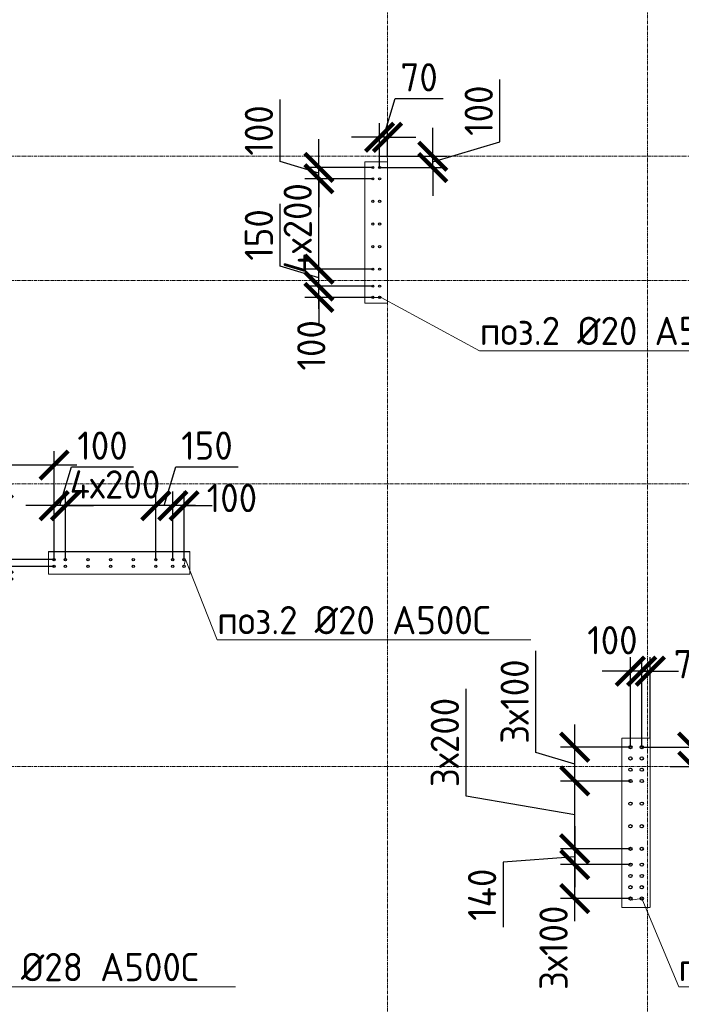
# Model space of a CAD drawing. Header units: millimetres. Extents: x -56135 to 1694203, y -446411 to -23139.
# Tile 238 of 256: x 989003 to 994859, y -123905 to -115191. Entities that reach past the tile are written whole.
import ezdxf
from ezdxf import colors
from ezdxf.entities.mleader import LeaderData, LeaderLine
from ezdxf.math import Vec2, Vec3

# ---------------------------------------------------------------- set-up
doc = ezdxf.new("R2010")
doc.units = ezdxf.units.MM
for name, pattern in [('01 Штриховая _4 мм_', [6, 3.5, -2.5]), ('______5', [1100, 800, -100, 100, -100]), ('HIDDEN2', [4.7625, 3.175, -1.5875]), ('осевая', [50.8, 31.75, -6.35, 6.35, -6.35])]:
    doc.linetypes.add(name, pattern=pattern)
for name, color, linetype, lineweight in [('1 Стены', 3, 'Continuous', 30), ('Оси', 40, '______5', 18), ('подоснова', 151, 'Continuous', 5), ('РАЗМЕРЫ', 1, 'Continuous', 9), ('СТЕНЫ', 3, 'Continuous', 30)]:
    doc.layers.add(name, color=color, linetype=linetype, lineweight=lineweight)
doc.styles.add('GOST-2.304_Type-B', font='GOST_Common.ttf')
doc.dimstyles.new('СПДС', dxfattribs={"dimscale": 100, "dimtxt": 2.5, "dimasz": 2.5, "dimexe": 1.25, "dimexo": 0, "dimtad": 1, "dimdec": 0, "dimtxsty": 'GOST-2.304_Type-B', "dimblk": 'ARCHTICK', "dimcen": 2.5, "dimdle": 2, "dimadec": 0, "dimazin": 2, "dimtfac": 0.75, "dimtdec": 0, "dimtmove": 1, "dimatfit": 3, "dimfxl": 1, "dimtolj": 1, "dimarcsym": 1})

# ---------------------------------------------------------------- blocks, each defined once
blk = doc.blocks.new('оси 2.2-2.3')
at = {"layer": 'Оси', "color": 16, "linetype": 'осевая', "lineweight": 0, "transparency": 33554687}
for p, q in [((505954.9, -104267.9), (505954.9, -134893.5)), ((508254.9, -104267.9), (508254.9, -134893.5)), ((468076.3, -116595.4), (524372.9, -116595.4)), ((468076.3, -117695.4), (524372.9, -117695.4)), ((468076.3, -119495.4), (524372.9, -119495.4)), ((468076.3, -121995.4), (524372.9, -121995.4))]:
    blk.add_line(p, q, dxfattribs=at)
blk = doc.blocks.new('стены тп')
at = {"layer": '1 Стены', "color": 252, "linetype": 'HIDDEN2', "lineweight": 0, "true_color": 0x939598}
for p, q in [((893890.6, -197675.6), (893890.6, -198925.6)), ((894090.6, -197675.6), (893890.6, -197675.6)), ((894090.6, -198925.6), (894090.6, -197675.6)), ((893890.6, -198925.6), (894090.6, -198925.6)), ((892339.9, -201125.6), (891090.2, -201125.6)), ((891090.2, -201125.6), (891090.2, -201325.6)), ((892339.9, -201325.6), (892339.9, -201125.6)), ((891090.2, -201325.6), (892339.9, -201325.6)), ((896415.4, -202775.6), (896165.4, -202775.6)), ((896165.4, -202775.6), (896165.4, -202775.6)), ((896165.4, -202775.6), (896165.4, -202895.6)), ((896415.4, -202895.6), (896415.4, -202775.6)), ((896165.4, -202895.6), (896165.4, -204275.6)), ((896415.4, -204275.6), (896415.4, -202895.6)), ((896165.4, -204275.6), (896390.6, -204275.6)), ((896390.6, -204275.6), (896415.4, -204275.6))]:
    blk.add_line(p, q, dxfattribs=at)
blk = doc.blocks.new('_None')
blk = doc.blocks.new('_ArchTick')
at = {"color": 0, "linetype": 'ByBlock', "const_width": 0.15}
blk.add_lwpolyline([(-0.5, -0.5), (0.5, 0.5)], dxfattribs=at)
blk = doc.blocks.new('*D327')
at = {"layer": 'DEFPOINTS', "color": 0, "transparency": 16777216}
for p in [(988813.3, -119969.2), (989307.5, -119969.2), (989307.5, -120029.5)]:
    blk.add_point(p, dxfattribs=at)
at = {"layer": 'РАЗМЕРЫ', "color": 0, "lineweight": -2, "transparency": 16777216}
for p, q in [((988813.3, -119969.2), (988813.3, -119719.2)), ((988813.3, -119999.3), (988471.6, -120220.6)), ((989307.5, -119969.2), (988688.3, -119969.2)), ((988813.3, -120029.5), (988813.3, -119969.2)), ((988813.3, -120029.5), (988813.3, -119969.2)), ((989307.5, -120029.5), (988688.3, -120029.5)), ((988813.3, -120029.5), (988813.3, -120279.5)), ((988471.6, -120220.6), (988471.6, -120645.6))]:
    blk.add_line(p, q, dxfattribs=at)
at = {"layer": 'РАЗМЕРЫ', "color": 0, "lineweight": -2, "transparency": 16777216, "xscale": 250, "yscale": 250, "zscale": 250}
for p, rotation in [((988813.3, -119969.2), 270), ((988813.3, -120029.5), 90)]:
    blk.add_blockref('_ArchTick', p, dxfattribs=dict(at, rotation=rotation))
at = {"layer": 'РАЗМЕРЫ', "color": 0, "transparency": 16777216, "insert": (988284.1, -120433.1), "char_height": 250, "attachment_point": 5, "rotation": 90, "style": 'GOST-2.304_Type-B'}
blk.add_mtext('\\A1;60', dxfattribs=at)
blk = doc.blocks.new('*D328')
at = {"layer": 'DEFPOINTS', "color": 0, "transparency": 16777216}
for p in [(988253.9, -119299.2), (988813.3, -119299.2), (989307.5, -119969.2, 360)]:
    blk.add_point(p, dxfattribs=at)
at = {"layer": 'РАЗМЕРЫ', "color": 0, "lineweight": -2, "transparency": 16777216}
for p, q in [((988813.3, -120169.2), (988813.3, -119099.2)), ((988253.9, -119299.2), (988938.3, -119299.2)), ((989307.5, -119969.2), (988688.3, -119969.2))]:
    blk.add_line(p, q, dxfattribs=at)
at = {"layer": 'РАЗМЕРЫ', "color": 0, "lineweight": -2, "transparency": 16777216, "xscale": 250, "yscale": 250, "zscale": 250}
for p, rotation in [((988813.3, -119299.2), 90), ((988813.3, -119969.2), 270)]:
    blk.add_blockref('_ArchTick', p, dxfattribs=dict(at, rotation=rotation))
at = {"layer": 'РАЗМЕРЫ', "color": 0, "transparency": 16777216, "insert": (988625.8, -119634.2), "char_height": 250, "attachment_point": 5, "rotation": 90, "style": 'GOST-2.304_Type-B'}
blk.add_mtext('\\A1;670', dxfattribs=at)
blk = doc.blocks.new('*D329')
at = {"layer": 'DEFPOINTS', "color": 0, "transparency": 16777216}
for p in [(987857.7, -119133.3), (987857.7, -119601.1), (989307.5, -119969.2)]:
    blk.add_point(p, dxfattribs=at)
at = {"layer": 'РАЗМЕРЫ', "color": 0, "lineweight": -2, "transparency": 16777216}
for p, q in [((987857.7, -119601.1), (987857.7, -119008.3)), ((989307.5, -119969.2), (989307.5, -119008.3)), ((989507.5, -119133.3), (987657.7, -119133.3))]:
    blk.add_line(p, q, dxfattribs=at)
at = {"layer": 'РАЗМЕРЫ', "color": 0, "lineweight": -2, "transparency": 16777216, "xscale": 250, "yscale": 250, "zscale": 250, "rotation": 180}
blk.add_blockref('_ArchTick', (987857.7, -119133.3), dxfattribs=at)
at = {"layer": 'РАЗМЕРЫ', "color": 0, "lineweight": -2, "transparency": 16777216, "xscale": 250, "yscale": 250, "zscale": 250}
blk.add_blockref('_ArchTick', (989307.5, -119133.3), dxfattribs=at)
at = {"layer": 'РАЗМЕРЫ', "color": 0, "transparency": 16777216, "insert": (988582.6, -118945.8), "char_height": 250, "attachment_point": 5, "style": 'GOST-2.304_Type-B'}
blk.add_mtext('\\A1;1450', dxfattribs=at)
blk = doc.blocks.new('*D332')
at = {"layer": 'DEFPOINTS', "color": 0, "transparency": 16777216}
for p in [(992188.4, -116399.2, -360), (992659.6, -116399.2), (992188.4, -116499.2, -360)]:
    blk.add_point(p, dxfattribs=at)
at = {"layer": 'РАЗМЕРЫ', "color": 0, "lineweight": -2, "transparency": 16777216}
for p, q in [((993253.3, -116271), (993253.3, -115721)), ((992659.6, -116399.2), (992659.6, -116149.2)), ((992659.6, -116449.2), (993253.3, -116271)), ((992188.4, -116399.2), (992784.6, -116399.2)), ((992659.6, -116499.2), (992659.6, -116399.2)), ((992659.6, -116499.2), (992659.6, -116399.2)), ((992188.4, -116499.2), (992784.6, -116499.2)), ((992659.6, -116499.2), (992659.6, -116749.2))]:
    blk.add_line(p, q, dxfattribs=at)
at = {"layer": 'РАЗМЕРЫ', "color": 0, "lineweight": -2, "transparency": 16777216, "xscale": 250, "yscale": 250, "zscale": 250}
for p, rotation in [((992659.6, -116399.2), 270), ((992659.6, -116499.2), 90)]:
    blk.add_blockref('_ArchTick', p, dxfattribs=dict(at, rotation=rotation))
at = {"layer": 'РАЗМЕРЫ', "color": 0, "transparency": 16777216, "insert": (993065.8, -115996), "char_height": 250, "attachment_point": 5, "rotation": 90, "style": 'GOST-2.304_Type-B'}
blk.add_mtext('\\A1;100', dxfattribs=at)
blk = doc.blocks.new('*D333')
at = {"layer": 'DEFPOINTS', "color": 0, "transparency": 16777216}
for p in [(992188.4, -116232), (992257.9, -116410.9), (992188.4, -116499.2, -360)]:
    blk.add_point(p, dxfattribs=at)
at = {"layer": 'РАЗМЕРЫ', "color": 0, "lineweight": -2, "transparency": 16777216}
for p, q in [((992223.1, -116232), (992326.3, -115888.2)), ((992326.3, -115888.2), (992750.1, -115888.2)), ((992188.4, -116499.2), (992188.4, -116107)), ((992257.9, -116410.9), (992257.9, -116107)), ((992188.4, -116232), (991938.4, -116232)), ((992257.9, -116232), (992188.4, -116232)), ((992257.9, -116232), (992188.4, -116232)), ((992257.9, -116232), (992507.9, -116232))]:
    blk.add_line(p, q, dxfattribs=at)
at = {"layer": 'РАЗМЕРЫ', "color": 0, "lineweight": -2, "transparency": 16777216, "xscale": 250, "yscale": 250, "zscale": 250}
blk.add_blockref('_ArchTick', (992188.4, -116232), dxfattribs=at)
at = {"layer": 'РАЗМЕРЫ', "color": 0, "lineweight": -2, "transparency": 16777216, "xscale": 250, "yscale": 250, "zscale": 250, "rotation": 180}
blk.add_blockref('_ArchTick', (992257.9, -116232), dxfattribs=at)
at = {"layer": 'РАЗМЕРЫ', "color": 0, "transparency": 16777216, "insert": (992538.2, -115700.7), "char_height": 250, "attachment_point": 5, "style": 'GOST-2.304_Type-B'}
blk.add_mtext('\\A1;70', dxfattribs=at)
blk = doc.blocks.new('*D523')
at = {"layer": 'DEFPOINTS', "color": 0, "transparency": 16777216}
for p in [(993915.3, -122669.2), (994408.3, -122669.2, -360), (994408.3, -122969.2, -360)]:
    blk.add_point(p, dxfattribs=at)
at = {"layer": 'РАЗМЕРЫ', "color": 0, "lineweight": -2, "transparency": 16777216}
for p, q in [((993915.3, -123169.2), (993915.3, -122469.2)), ((994408.3, -122669.2), (993790.3, -122669.2)), ((994408.3, -122969.2), (993790.3, -122969.2))]:
    blk.add_line(p, q, dxfattribs=at)
at = {"layer": 'РАЗМЕРЫ', "color": 0, "lineweight": -2, "transparency": 16777216, "xscale": 250, "yscale": 250, "zscale": 250}
for p, rotation in [((993915.3, -122669.2), 90), ((993915.3, -122969.2), 270)]:
    blk.add_blockref('_ArchTick', p, dxfattribs=dict(at, rotation=rotation))
at = {"layer": 'РАЗМЕРЫ', "color": 0, "transparency": 16777216, "insert": (993727.8, -123405.2), "char_height": 250, "attachment_point": 5, "rotation": 90, "style": 'GOST-2.304_Type-B'}
blk.add_mtext('\\A1;3х100', dxfattribs=at)
blk = doc.blocks.new('*D524')
at = {"layer": 'DEFPOINTS', "color": 0, "transparency": 16777216}
for p in [(993915.3, -121629.2), (994408.3, -121629.2, -360), (994408.3, -121929.2, -360)]:
    blk.add_point(p, dxfattribs=at)
at = {"layer": 'РАЗМЕРЫ', "color": 0, "lineweight": -2, "transparency": 16777216}
for p, q in [((993571.5, -121676.1), (993571.5, -120776.1)), ((993915.3, -122129.2), (993915.3, -121429.2)), ((994408.3, -121629.2), (993790.3, -121629.2)), ((993915.3, -121779.2), (993571.5, -121676.1)), ((994408.3, -121929.2), (993790.3, -121929.2))]:
    blk.add_line(p, q, dxfattribs=at)
at = {"layer": 'РАЗМЕРЫ', "color": 0, "lineweight": -2, "transparency": 16777216, "xscale": 250, "yscale": 250, "zscale": 250}
for p, rotation in [((993915.3, -121629.2), 90), ((993915.3, -121929.2), 270)]:
    blk.add_blockref('_ArchTick', p, dxfattribs=dict(at, rotation=rotation))
at = {"layer": 'РАЗМЕРЫ', "color": 0, "transparency": 16777216, "insert": (993384, -121226.1), "char_height": 250, "attachment_point": 5, "rotation": 90, "style": 'GOST-2.304_Type-B'}
blk.add_mtext('\\A1;3х100', dxfattribs=at)
blk = doc.blocks.new('*D295')
at = {"layer": 'DEFPOINTS', "color": 0, "transparency": 16777216}
for p in [(994508.6, -120957), (994584, -121549.2, 360), (994508.6, -121599.2)]:
    blk.add_point(p, dxfattribs=at)
at = {"layer": 'РАЗМЕРЫ', "color": 0, "lineweight": -2, "transparency": 16777216}
for p, q in [((994508.6, -121599.2), (994508.6, -120832)), ((994584, -121549.2), (994584, -120832)), ((994508.6, -120957), (994258.6, -120957)), ((994584, -120957), (994508.6, -120957)), ((994584, -120957), (994834, -120957))]:
    blk.add_line(p, q, dxfattribs=at)
at = {"layer": 'РАЗМЕРЫ', "color": 0, "lineweight": -2, "transparency": 16777216, "xscale": 250, "yscale": 250, "zscale": 250}
blk.add_blockref('_ArchTick', (994508.6, -120957), dxfattribs=at)
at = {"layer": 'РАЗМЕРЫ', "color": 0, "lineweight": -2, "transparency": 16777216, "xscale": 250, "yscale": 250, "zscale": 250, "rotation": 180}
blk.add_blockref('_ArchTick', (994584, -120957), dxfattribs=at)
at = {"layer": 'РАЗМЕРЫ', "color": 0, "transparency": 16777216, "insert": (994961.1, -120895.5), "char_height": 250, "attachment_point": 5, "style": 'GOST-2.304_Type-B'}
blk.add_mtext('\\A1;75', dxfattribs=at)
blk = doc.blocks.new('*D296')
at = {"layer": 'DEFPOINTS', "color": 0, "transparency": 16777216}
for p in [(994408.3, -120957), (994408.3, -121629.2), (994508.6, -121629.2, -360)]:
    blk.add_point(p, dxfattribs=at)
at = {"layer": 'РАЗМЕРЫ', "color": 0, "lineweight": -2, "transparency": 16777216}
for p, q in [((994408.3, -121629.2), (994408.3, -120832)), ((994508.6, -121629.2), (994508.6, -120832)), ((994408.3, -120957), (994158.3, -120957)), ((994508.6, -120957), (994408.3, -120957)), ((994508.6, -120957), (994758.6, -120957))]:
    blk.add_line(p, q, dxfattribs=at)
at = {"layer": 'РАЗМЕРЫ', "color": 0, "lineweight": -2, "transparency": 16777216, "xscale": 250, "yscale": 250, "zscale": 250}
blk.add_blockref('_ArchTick', (994408.3, -120957), dxfattribs=at)
at = {"layer": 'РАЗМЕРЫ', "color": 0, "lineweight": -2, "transparency": 16777216, "xscale": 250, "yscale": 250, "zscale": 250, "rotation": 180}
blk.add_blockref('_ArchTick', (994508.6, -120957), dxfattribs=at)
at = {"layer": 'РАЗМЕРЫ', "color": 0, "transparency": 16777216, "insert": (994248.8, -120682.9), "char_height": 250, "attachment_point": 5, "style": 'GOST-2.304_Type-B'}
blk.add_mtext('\\A1;100', dxfattribs=at)
blk = doc.blocks.new('*D297')
at = {"layer": 'DEFPOINTS', "color": 0, "transparency": 16777216}
for p in [(993915.3, -121929.2), (994358.3, -121929.2), (994408.3, -122529.2, -360)]:
    blk.add_point(p, dxfattribs=at)
at = {"layer": 'РАЗМЕРЫ', "color": 0, "lineweight": -2, "transparency": 16777216}
for p, q in [((992953.3, -122062.9), (992953.3, -121112.9)), ((993915.3, -122729.2), (993915.3, -121729.2)), ((994358.3, -121929.2), (993790.3, -121929.2)), ((993915.3, -122229.2), (992953.3, -122062.9)), ((994408.3, -122529.2), (993790.3, -122529.2))]:
    blk.add_line(p, q, dxfattribs=at)
at = {"layer": 'РАЗМЕРЫ', "color": 0, "lineweight": -2, "transparency": 16777216, "xscale": 250, "yscale": 250, "zscale": 250}
for p, rotation in [((993915.3, -121929.2), 90), ((993915.3, -122529.2), 270)]:
    blk.add_blockref('_ArchTick', p, dxfattribs=dict(at, rotation=rotation))
at = {"layer": 'РАЗМЕРЫ', "color": 0, "transparency": 16777216, "insert": (992765.8, -121587.9), "char_height": 250, "attachment_point": 5, "rotation": 90, "style": 'GOST-2.304_Type-B'}
blk.add_mtext('\\A1;3х200', dxfattribs=at)
blk = doc.blocks.new('*D298')
at = {"layer": 'DEFPOINTS', "color": 0, "transparency": 16777216}
for p in [(994247.4, -122529.2), (993915.3, -122669.2), (994247.4, -122669.2)]:
    blk.add_point(p, dxfattribs=at)
at = {"layer": 'РАЗМЕРЫ', "color": 0, "lineweight": -2, "transparency": 16777216}
for p, q in [((993915.3, -122329.2), (993915.3, -122869.2)), ((993915.3, -122599.2), (993283.2, -122647.8)), ((994247.4, -122529.2), (993790.3, -122529.2)), ((993283.2, -122647.8), (993283.2, -123222.8)), ((994247.4, -122669.2), (993790.3, -122669.2))]:
    blk.add_line(p, q, dxfattribs=at)
at = {"layer": 'РАЗМЕРЫ', "color": 0, "lineweight": -2, "transparency": 16777216, "xscale": 250, "yscale": 250, "zscale": 250}
for p, rotation in [((993915.3, -122529.2), 90), ((993915.3, -122669.2), 270)]:
    blk.add_blockref('_ArchTick', p, dxfattribs=dict(at, rotation=rotation))
at = {"layer": 'РАЗМЕРЫ', "color": 0, "transparency": 16777216, "insert": (993095.7, -122935.3), "char_height": 250, "attachment_point": 5, "rotation": 90, "style": 'GOST-2.304_Type-B'}
blk.add_mtext('\\A1;140', dxfattribs=at)
blk = doc.blocks.new('*D527')
at = {"layer": 'DEFPOINTS', "color": 0, "transparency": 16777216}
for p in [(994508.6, -121629.2, -360), (994760.8, -121799.2), (994959.8, -121799.2)]:
    blk.add_point(p, dxfattribs=at)
at = {"layer": 'РАЗМЕРЫ', "color": 0, "lineweight": -2, "transparency": 16777216}
for p, q in [((994959.8, -121429.2), (994959.8, -121999.2)), ((994508.6, -121629.2), (995084.8, -121629.2)), ((994959.8, -121714.2), (995334.8, -122016.4)), ((994760.8, -121799.2), (995084.8, -121799.2)), ((995334.8, -122016.4), (995334.8, -122566.4))]:
    blk.add_line(p, q, dxfattribs=at)
at = {"layer": 'РАЗМЕРЫ', "color": 0, "lineweight": -2, "transparency": 16777216, "xscale": 250, "yscale": 250, "zscale": 250}
for p, rotation in [((994959.8, -121629.2), 90), ((994959.8, -121799.2), 270)]:
    blk.add_blockref('_ArchTick', p, dxfattribs=dict(at, rotation=rotation))
at = {"layer": 'РАЗМЕРЫ', "color": 0, "transparency": 16777216, "insert": (995147.3, -122291.4), "char_height": 250, "attachment_point": 5, "rotation": 90, "style": 'GOST-2.304_Type-B'}
blk.add_mtext('\\A1;170', dxfattribs=at)
blk = doc.blocks.new('*D362')
at = {"layer": 'DEFPOINTS', "color": 0, "transparency": 16777216}
for p in [(991651, -117549.1), (992128.3, -117549.1), (992128.3, -117649.1)]:
    blk.add_point(p, dxfattribs=at)
at = {"layer": 'РАЗМЕРЫ', "color": 0, "lineweight": -2, "transparency": 16777216}
for p, q in [((991651, -117549.1), (991651, -117299.1)), ((992128.3, -117549.1), (991526, -117549.1)), ((991651, -117649.1), (991651, -117549.1)), ((992128.3, -117649.1), (991526, -117649.1)), ((991651, -117649.1), (991651, -117899.1))]:
    blk.add_line(p, q, dxfattribs=at)
at = {"layer": 'РАЗМЕРЫ', "color": 0, "lineweight": -2, "transparency": 16777216, "xscale": 250, "yscale": 250, "zscale": 250}
for p, rotation in [((991651, -117549.1), 270), ((991651, -117649.1), 90)]:
    blk.add_blockref('_ArchTick', p, dxfattribs=dict(at, rotation=rotation))
at = {"layer": 'РАЗМЕРЫ', "color": 0, "transparency": 16777216, "insert": (991583.7, -118073.1), "char_height": 250, "attachment_point": 5, "rotation": 90, "style": 'GOST-2.304_Type-B'}
blk.add_mtext('\\A1;100', dxfattribs=at)
blk = doc.blocks.new('*D363')
at = {"layer": 'DEFPOINTS', "color": 0, "transparency": 16777216}
for p in [(991651, -117399.1), (992128.3, -117399.1), (992128.3, -117549.1)]:
    blk.add_point(p, dxfattribs=at)
at = {"layer": 'РАЗМЕРЫ', "color": 0, "lineweight": -2, "transparency": 16777216}
for p, q in [((991307.3, -117371), (991307.3, -116821)), ((991651, -117749.1), (991651, -117199.1)), ((991651, -117474.1), (991307.3, -117371)), ((992128.3, -117399.1), (991526, -117399.1)), ((992128.3, -117549.1), (991526, -117549.1))]:
    blk.add_line(p, q, dxfattribs=at)
at = {"layer": 'РАЗМЕРЫ', "color": 0, "lineweight": -2, "transparency": 16777216, "xscale": 250, "yscale": 250, "zscale": 250}
for p, rotation in [((991651, -117399.1), 90), ((991651, -117549.1), 270)]:
    blk.add_blockref('_ArchTick', p, dxfattribs=dict(at, rotation=rotation))
at = {"layer": 'РАЗМЕРЫ', "color": 0, "transparency": 16777216, "insert": (991119.8, -117096), "char_height": 250, "attachment_point": 5, "rotation": 90, "style": 'GOST-2.304_Type-B'}
blk.add_mtext('\\A1;150', dxfattribs=at)
blk = doc.blocks.new('*D364')
at = {"layer": 'DEFPOINTS', "color": 0, "transparency": 16777216}
for p in [(991651, -116599.1), (992128.3, -116599.1), (992128.3, -117399.1)]:
    blk.add_point(p, dxfattribs=at)
at = {"layer": 'РАЗМЕРЫ', "color": 0, "lineweight": -2, "transparency": 16777216}
for p, q in [((991651, -117599.1), (991651, -116399.1)), ((992128.3, -116599.1), (991526, -116599.1)), ((992128.3, -117399.1), (991526, -117399.1))]:
    blk.add_line(p, q, dxfattribs=at)
at = {"layer": 'РАЗМЕРЫ', "color": 0, "lineweight": -2, "transparency": 16777216, "xscale": 250, "yscale": 250, "zscale": 250}
for p, rotation in [((991651, -116599.1), 90), ((991651, -117399.1), 270)]:
    blk.add_blockref('_ArchTick', p, dxfattribs=dict(at, rotation=rotation))
at = {"layer": 'РАЗМЕРЫ', "color": 0, "transparency": 16777216, "insert": (991463.5, -117038.1), "char_height": 250, "attachment_point": 5, "rotation": 90, "style": 'GOST-2.304_Type-B'}
blk.add_mtext('\\A1;4х200', dxfattribs=at)
blk = doc.blocks.new('*D365')
at = {"layer": 'DEFPOINTS', "color": 0, "transparency": 16777216}
for p in [(991651, -116499.1), (992128.3, -116499.1), (992128.3, -116599.1)]:
    blk.add_point(p, dxfattribs=at)
at = {"layer": 'РАЗМЕРЫ', "color": 0, "lineweight": -2, "transparency": 16777216}
for p, q in [((991307.3, -116446), (991307.3, -115896)), ((991651, -116499.1), (991651, -116249.1)), ((991651, -116549.1), (991307.3, -116446)), ((992128.3, -116499.1), (991526, -116499.1)), ((991651, -116599.1), (991651, -116499.1)), ((991651, -116599.1), (991651, -116499.1)), ((992128.3, -116599.1), (991526, -116599.1)), ((991651, -116599.1), (991651, -116849.1))]:
    blk.add_line(p, q, dxfattribs=at)
at = {"layer": 'РАЗМЕРЫ', "color": 0, "lineweight": -2, "transparency": 16777216, "xscale": 250, "yscale": 250, "zscale": 250}
for p, rotation in [((991651, -116499.1), 270), ((991651, -116599.1), 90)]:
    blk.add_blockref('_ArchTick', p, dxfattribs=dict(at, rotation=rotation))
at = {"layer": 'РАЗМЕРЫ', "color": 0, "transparency": 16777216, "insert": (991119.8, -116171), "char_height": 250, "attachment_point": 5, "rotation": 90, "style": 'GOST-2.304_Type-B'}
blk.add_mtext('\\A1;100', dxfattribs=at)
blk = doc.blocks.new('*D560')
at = {"layer": 'DEFPOINTS', "color": 0, "transparency": 16777216}
for p in [(990357.5, -119491.8), (990357.5, -119969.2), (990457.5, -119969.2)]:
    blk.add_point(p, dxfattribs=at)
at = {"layer": 'РАЗМЕРЫ', "color": 0, "lineweight": -2, "transparency": 16777216}
for p, q in [((990357.5, -119969.2), (990357.5, -119366.8)), ((990457.5, -119969.2), (990457.5, -119366.8)), ((990357.5, -119491.8), (990107.5, -119491.8)), ((990457.5, -119491.8), (990357.5, -119491.8)), ((990457.5, -119491.8), (990707.5, -119491.8))]:
    blk.add_line(p, q, dxfattribs=at)
at = {"layer": 'РАЗМЕРЫ', "color": 0, "lineweight": -2, "transparency": 16777216, "xscale": 250, "yscale": 250, "zscale": 250}
blk.add_blockref('_ArchTick', (990357.5, -119491.8), dxfattribs=at)
at = {"layer": 'РАЗМЕРЫ', "color": 0, "lineweight": -2, "transparency": 16777216, "xscale": 250, "yscale": 250, "zscale": 250, "rotation": 180}
blk.add_blockref('_ArchTick', (990457.5, -119491.8), dxfattribs=at)
at = {"layer": 'РАЗМЕРЫ', "color": 0, "transparency": 16777216, "insert": (990881.4, -119424.5), "char_height": 250, "attachment_point": 5, "style": 'GOST-2.304_Type-B'}
blk.add_mtext('\\A1;100', dxfattribs=at)
blk = doc.blocks.new('*D561')
at = {"layer": 'DEFPOINTS', "color": 0, "transparency": 16777216}
for p in [(990207.5, -119491.8), (990207.5, -119969.2), (990357.5, -119969.2)]:
    blk.add_point(p, dxfattribs=at)
at = {"layer": 'РАЗМЕРЫ', "color": 0, "lineweight": -2, "transparency": 16777216}
for p, q in [((990282.5, -119491.8), (990385.6, -119148.1)), ((990385.6, -119148.1), (990935.6, -119148.1)), ((990207.5, -119969.2), (990207.5, -119366.8)), ((990357.5, -119969.2), (990357.5, -119366.8)), ((990557.5, -119491.8), (990007.5, -119491.8))]:
    blk.add_line(p, q, dxfattribs=at)
at = {"layer": 'РАЗМЕРЫ', "color": 0, "lineweight": -2, "transparency": 16777216, "xscale": 250, "yscale": 250, "zscale": 250, "rotation": 180}
blk.add_blockref('_ArchTick', (990207.5, -119491.8), dxfattribs=at)
at = {"layer": 'РАЗМЕРЫ', "color": 0, "lineweight": -2, "transparency": 16777216, "xscale": 250, "yscale": 250, "zscale": 250}
blk.add_blockref('_ArchTick', (990357.5, -119491.8), dxfattribs=at)
at = {"layer": 'РАЗМЕРЫ', "color": 0, "transparency": 16777216, "insert": (990660.6, -118960.6), "char_height": 250, "attachment_point": 5, "style": 'GOST-2.304_Type-B'}
blk.add_mtext('\\A1;150', dxfattribs=at)
blk = doc.blocks.new('*D562')
at = {"layer": 'DEFPOINTS', "color": 0, "transparency": 16777216}
for p in [(989407.5, -119491.8), (989407.5, -119969.2), (990207.5, -119969.2)]:
    blk.add_point(p, dxfattribs=at)
at = {"layer": 'РАЗМЕРЫ', "color": 0, "lineweight": -2, "transparency": 16777216}
for p, q in [((989407.5, -119969.2), (989407.5, -119366.8)), ((990207.5, -119969.2), (990207.5, -119366.8)), ((990407.5, -119491.8), (989207.5, -119491.8))]:
    blk.add_line(p, q, dxfattribs=at)
at = {"layer": 'РАЗМЕРЫ', "color": 0, "lineweight": -2, "transparency": 16777216, "xscale": 250, "yscale": 250, "zscale": 250, "rotation": 180}
blk.add_blockref('_ArchTick', (989407.5, -119491.8), dxfattribs=at)
at = {"layer": 'РАЗМЕРЫ', "color": 0, "lineweight": -2, "transparency": 16777216, "xscale": 250, "yscale": 250, "zscale": 250}
blk.add_blockref('_ArchTick', (990207.5, -119491.8), dxfattribs=at)
at = {"layer": 'РАЗМЕРЫ', "color": 0, "transparency": 16777216, "insert": (989846.5, -119304.3), "char_height": 250, "attachment_point": 5, "style": 'GOST-2.304_Type-B'}
blk.add_mtext('\\A1;4х200', dxfattribs=at)
blk = doc.blocks.new('*D563')
at = {"layer": 'DEFPOINTS', "color": 0, "transparency": 16777216}
for p in [(989307.5, -119491.8), (989307.5, -119969.2), (989407.5, -119969.2)]:
    blk.add_point(p, dxfattribs=at)
at = {"layer": 'РАЗМЕРЫ', "color": 0, "lineweight": -2, "transparency": 16777216}
for p, q in [((989357.5, -119491.8), (989460.6, -119148.1)), ((989460.6, -119148.1), (990010.6, -119148.1)), ((989307.5, -119969.2), (989307.5, -119366.8)), ((989407.5, -119969.2), (989407.5, -119366.8)), ((989307.5, -119491.8), (989057.5, -119491.8)), ((989407.5, -119491.8), (989307.5, -119491.8)), ((989407.5, -119491.8), (989307.5, -119491.8)), ((989407.5, -119491.8), (989657.5, -119491.8))]:
    blk.add_line(p, q, dxfattribs=at)
at = {"layer": 'РАЗМЕРЫ', "color": 0, "lineweight": -2, "transparency": 16777216, "xscale": 250, "yscale": 250, "zscale": 250}
blk.add_blockref('_ArchTick', (989307.5, -119491.8), dxfattribs=at)
at = {"layer": 'РАЗМЕРЫ', "color": 0, "lineweight": -2, "transparency": 16777216, "xscale": 250, "yscale": 250, "zscale": 250, "rotation": 180}
blk.add_blockref('_ArchTick', (989407.5, -119491.8), dxfattribs=at)
at = {"layer": 'РАЗМЕРЫ', "color": 0, "transparency": 16777216, "insert": (989735.6, -118960.6), "char_height": 250, "attachment_point": 5, "style": 'GOST-2.304_Type-B'}
blk.add_mtext('\\A1;100', dxfattribs=at)
blk = doc.blocks.new('стены  тп')
at = {"layer": 'СТЕНЫ', "color": 251, "linetype": '01 Штриховая _4 мм_', "lineweight": 0, "true_color": 0x636466}
for p, q in [((574012.3, -326775.7, 3100), (574012.3, -328025.7, 3100)), ((574212.3, -326775.7, 3100), (574012.3, -326775.7, 3100)), ((574212.3, -328025.7, 3100), (574212.3, -326775.7, 3100)), ((574012.3, -328025.7, 3100), (574212.3, -328025.7, 3100)), ((572461.7, -330225.7, 3100), (571211.9, -330225.7, 3100)), ((571211.9, -330225.7, 3100), (571211.9, -330425.7, 3100)), ((572461.7, -330425.7, 3100), (572461.7, -330225.7, 3100)), ((571211.9, -330425.7, 3100), (572461.7, -330425.7, 3100)), ((576537.1, -331875.7, 3100), (576287.1, -331875.7, 3100)), ((576287.1, -331875.7, 3100), (576287.1, -331875.7, 3100)), ((576287.1, -331875.7, 3100), (576287.1, -331995.7, 3100)), ((576537.1, -331995.7, 3100), (576537.1, -331875.7, 3100)), ((576287.1, -331995.7, 3100), (576287.1, -333375.7, 3100)), ((576537.1, -333375.7, 3100), (576537.1, -331995.7, 3100)), ((576287.1, -333375.7, 3100), (576512.3, -333375.7, 3100)), ((576512.3, -333375.7, 3100), (576537.1, -333375.7, 3100))]:
    blk.add_line(p, q, dxfattribs=at)

msp = doc.modelspace()

# ---------------------------------------------------------------- linework, layer by layer
at = {"layer": '1 Стены', "color": 252, "lineweight": 0, "true_color": 0x939598}
for p, q in [((992258, -116449.2), (992057.9, -116449.2)), ((992057.9, -116449.2), (992057.9, -117699.2)), ((992058, -116449.2), (992258, -116449.2)), ((992058, -117699.2), (992058, -116449.2)), ((992058.1, -117699.2), (992058.1, -116449.2)), ((992257.9, -117699.2), (992257.9, -116449.2)), ((992258, -116449.2), (992258, -117699.2)), ((992057.9, -117699.2), (992257.9, -117699.2)), ((992258, -117699.2), (992058, -117699.2)), ((992258, -117699.2), (992058, -117699.2)), ((989257.5, -120099.2), (989257.5, -119899.2)), ((989257.5, -119899.2), (990507.5, -119899.2)), ((990507.5, -119899.2), (990507.5, -120099.2)), ((990507.5, -120099.2), (989257.5, -120099.2)), ((994558.2, -121549.2, -720), (994358.2, -121549.2, -720)), ((994558.2, -121549.2, -1080), (994358.3, -121549.2, -1080)), ((994358.2, -123049.2, -720), (994558.2, -123049.2, -720)), ((994358.3, -123049.2, -1440), (994558.3, -123049.2, -1440)), ((994558.3, -123049.2, -1080), (994358.3, -123049.2, -1080)), ((994558.3, -123049.2, -1080), (994358.3, -123049.2, -1080)), ((994558.3, -123049.2, -1080), (994358.3, -123049.2, -1080)), ((994558.3, -123049.2, -1080), (994358.3, -123049.2, -1080))]:
    msp.add_line(p, q, dxfattribs=at)
at = {"layer": 'РАЗМЕРЫ', "color": 6, "linetype": 'Continuous', "lineweight": 30}
for centre in [(992128.3, -116499.1), (992188.7, -116499.1), (992128.3, -116599.1), (992188.7, -116599.1), (992128.3, -116799.1), (992188.7, -116799.1), (992128.3, -116999.1), (992188.7, -116999.1), (992128.3, -117199.1), (992188.7, -117199.1), (992128.3, -117399.1), (992188.7, -117399.1), (992128.3, -117549.1), (992188.7, -117549.1), (992128.3, -117649.1), (992188.7, -117649.1), (989307.5, -119969.2), (989407.5, -119969.2), (989607.5, -119969.2), (989807.5, -119969.2), (990007.5, -119969.2), (990207.5, -119969.2), (990357.5, -119969.2), (990457.5, -119969.2), (989307.5, -120029.5), (989407.5, -120029.5), (989607.5, -120029.5), (989807.5, -120029.5), (990007.5, -120029.5), (990207.5, -120029.5), (990357.5, -120029.5), (990457.5, -120029.5)]:
    msp.add_circle(centre, 10, dxfattribs=at)
at = {"layer": 'РАЗМЕРЫ', "color": 5, "linetype": 'Continuous', "lineweight": 30}
for centre in [(994408.3, -121629.2, -720), (994508.6, -121629.2, -720), (994408.3, -121729.2, -720), (994508.6, -121729.2, -720), (994408.3, -121829.2, -720), (994508.6, -121829.2, -720), (994408.3, -121929.2, -720), (994508.6, -121929.2, -720), (994408.3, -122129.2, -720), (994508.6, -122129.2, -720), (994408.3, -122329.2, -720), (994508.6, -122329.2, -720), (994408.3, -122529.2, -720), (994508.6, -122529.2, -720), (994408.3, -122669.2, -720), (994508.6, -122669.2, -720), (994408.3, -122769.2, -720), (994508.6, -122769.2, -720), (994408.3, -122869.2, -720), (994508.6, -122869.2, -720), (994408.3, -122969.2, -720), (994508.6, -122969.2, -720)]:
    msp.add_circle(centre, 14, dxfattribs=at)

# ---------------------------------------------------------------- block references
at = {"layer": 'РАЗМЕРЫ', "color": 1}
for name, p in [('оси 2.2-2.3', (486303.3, 196.2)), ('стены тп', (98167.6, 81226.5))]:
    msp.add_blockref(name, p, dxfattribs=at)
at = {"layer": 'РАЗМЕРЫ'}
msp.add_blockref('стены  тп', (418045.9, 210326.6, -3100), dxfattribs=at)

# ---------------------------------------------------------------- dimensions: what is measured, and where the dimension line sits
for base, p1, p2, picture, middle in [((992188.3919, -116231.9664, 360), (992257.8978, -116410.8889, 360), (992188.3919, -116499.1737), '*D333', (992388.7698, -115700.7164, 360)), ((987857.7, -119133.3), (989307.5, -119969.2), (987857.7, -119601.1), '*D329', (988582.6, -118945.8))]:
    dim = msp.add_linear_dim(base=base, p1=p1, p2=p2, dimstyle='СПДС', dxfattribs=at)
    dim.commit()
    dim.dimension.update_dxf_attribs({"geometry": picture, "text_midpoint": middle})
for base, p1, p2, picture, middle in [((992659.6, -116399.2, 360), (992188.4, -116499.2), (992188.4, -116399.2), '*D332', (993065.8, -116208.5, 360)), ((988813.3, -119299.2), (989307.5, -119969.2, 360), (988253.9, -119299.2), '*D328', (988625.8, -119634.2))]:
    dim = msp.add_linear_dim(base=base, p1=p1, p2=p2, angle=90, dimstyle='СПДС', dxfattribs=at)
    dim.commit()
    dim.dimension.update_dxf_attribs({"geometry": picture, "text_midpoint": middle})
at = {"layer": 'РАЗМЕРЫ', "color": 1}
for base, p1, p2, picture, middle in [((991651, -116499.1), (992128.3, -116599.1), (992128.3, -116499.1), '*D365', (991119.8, -116383.5)), ((991651, -117399.1), (992128.3, -117549.1), (992128.3, -117399.1), '*D363', (991119.8, -117308.5))]:
    dim = msp.add_linear_dim(base=base, p1=p1, p2=p2, angle=270, dimstyle='СПДС', dxfattribs=at)
    dim.commit()
    dim.dimension.update_dxf_attribs({"geometry": picture, "text_midpoint": middle})
dim = msp.add_linear_dim(base=(991651, -116599.1), p1=(992128.3, -117399.1), p2=(992128.3, -116599.1), angle=270, text='4х200', dimstyle='СПДС', dxfattribs=at)
dim.commit()
dim.dimension.update_dxf_attribs({"geometry": '*D364', "text_midpoint": (991651, -117038.1), "dimtype": 160})
dim = msp.add_linear_dim(base=(991651, -117549.1), p1=(992128.3, -117649.1), p2=(992128.3, -117549.1), angle=270, dimstyle='СПДС', dxfattribs=at)
dim.commit()
dim.dimension.update_dxf_attribs({"geometry": '*D362', "text_midpoint": (991771.2, -118073.1), "dimtype": 160})
for base, p1, p2, picture, middle in [((989307.5, -119491.8), (989407.5, -119969.2), (989307.5, -119969.2), '*D563', (989523.1, -118960.6)), ((990207.5, -119491.8), (990357.5, -119969.2), (990207.5, -119969.2), '*D561', (990448.1, -118960.6))]:
    dim = msp.add_linear_dim(base=base, p1=p1, p2=p2, dimstyle='СПДС', dxfattribs=at)
    dim.commit()
    dim.dimension.update_dxf_attribs({"geometry": picture, "text_midpoint": middle})
dim = msp.add_linear_dim(base=(989407.5, -119491.8), p1=(990207.5, -119969.2), p2=(989407.5, -119969.2), text='4х200', dimstyle='СПДС', dxfattribs=at)
dim.commit()
dim.dimension.update_dxf_attribs({"geometry": '*D562', "text_midpoint": (989846.5, -119491.8), "dimtype": 160})
dim = msp.add_linear_dim(base=(990357.5, -119491.8), p1=(990457.5, -119969.2), p2=(990357.5, -119969.2), dimstyle='СПДС', dxfattribs=at)
dim.commit()
dim.dimension.update_dxf_attribs({"geometry": '*D560', "text_midpoint": (990881.4, -119612), "dimtype": 160})
at = {"layer": 'РАЗМЕРЫ'}
for base, p1, p2, picture, middle in [((988813.3, -119969.2, 360), (989307.5, -120029.5, 360), (989307.5, -119969.2, 360), '*D327', (988471.6, -120283.1, 360)), ((994959.8, -121799.2, -360), (994508.6, -121629.2, -720), (994760.8, -121799.2, -360), '*D527', (995334.8, -122078.9, -360)), ((993915.3, -122669.2, -360), (994247.4, -122529.2, -360), (994247.4, -122669.2, -360), '*D298', (993283.2, -122710.3, -360))]:
    dim = msp.add_linear_dim(base=base, p1=p1, p2=p2, angle=90, dimstyle='СПДС', dxfattribs=at)
    dim.commit()
    dim.dimension.update_dxf_attribs({"geometry": picture, "text_midpoint": middle, "dimtype": 160})
for base, p1, p2, picture, middle in [((994408.3, -120957, -360), (994508.6, -121629.2, -720), (994408.3, -121629.2, -360), '*D296', (994248.8, -120870.4, -360)), ((994508.6, -120957, -360), (994584, -121549.2), (994508.6, -121599.2, -360), '*D295', (994961.1, -121083, -360))]:
    dim = msp.add_linear_dim(base=base, p1=p1, p2=p2, dimstyle='СПДС', dxfattribs=at)
    dim.commit()
    dim.dimension.update_dxf_attribs({"geometry": picture, "text_midpoint": middle, "dimtype": 160})
dim = msp.add_linear_dim(base=(993915.3, -121629.2, -360), p1=(994408.3, -121929.2, -720), p2=(994408.3, -121629.2, -720), angle=90, text='3х100', dimstyle='СПДС', dxfattribs=at)
dim.commit()
dim.dimension.update_dxf_attribs({"geometry": '*D524', "text_midpoint": (993384, -121613.6, -360)})
for base, p1, p2, text, picture, middle in [((993915.3, -121929.2, -360), (994408.3, -122529.2, -720), (994358.3, -121929.2, -360), '3х200', '*D297', (992953.3, -122000.4, -360)), ((993915.3, -122669.2, -360), (994408.3, -122969.2, -720), (994408.3, -122669.2, -720), '3х100', '*D523', (993915.3, -123405.2, -360))]:
    dim = msp.add_linear_dim(base=base, p1=p1, p2=p2, angle=90, text=text, dimstyle='СПДС', dxfattribs=at)
    dim.commit()
    dim.dimension.update_dxf_attribs({"geometry": picture, "text_midpoint": middle, "dimtype": 160})

# ---------------------------------------------------------------- leaders
at = {"layer": 'подоснова', "color": 4, "ltscale": 0.3}
ml = msp.add_multileader_mtext('Standard', dxfattribs=at)
ml.set_content('{\\C2;поз.2 %%C20 А500С }', color=4, style='GOST-2.304_Type-B')
ml.set_leader_properties(color=256, linetype='ByLayer', lineweight=15)
ml.set_arrow_properties(name='NONE')
ml.build(insert=Vec2(0, 0))
ml.multileader.update_dxf_attribs({"text_left_attachment_type": 6, "text_right_attachment_type": 6, "dogleg_length": 0.1, "arrow_head_size": 18})
ctx = ml.context
ctx.base_point, ctx.char_height, ctx.arrow_head_size, ctx.landing_gap_size, ctx.plane_origin = Vec3(993073.3, -118120.4, 0), 250, 18, 20, Vec3(997375, -118393.9, 0)
ctx.left_attachment, ctx.right_attachment, ctx.text_align_type = 6, 6, 1
notes = []
notes.append((ctx, [(1, (1, 1, 0), (993073.2, -118120.4, 0), (1, 0), 0.1, [(1, [(992128.5, -117649.2, 0), (992201.3, -117648.6, 0)], 0, [])])]))
ctx.mtext.insert, ctx.mtext.width, ctx.mtext.alignment, ctx.mtext.flow_direction = Vec3(994285.2, -117820.4, 0), 4075.871, 2, 5
ml = msp.add_multileader_mtext('Standard', dxfattribs=at)
ml.set_content('{\\C2;поз.2 %%C20 А500С }', color=4, style='GOST-2.304_Type-B')
ml.set_leader_properties(color=256, linetype='ByLayer', lineweight=15)
ml.set_arrow_properties(name='NONE')
ml.build(insert=Vec2(0, 0))
ml.multileader.update_dxf_attribs({"text_left_attachment_type": 6, "text_right_attachment_type": 6, "dogleg_length": 0.1, "arrow_head_size": 18})
ctx = ml.context
ctx.base_point, ctx.char_height, ctx.arrow_head_size, ctx.landing_gap_size, ctx.plane_origin = Vec3(990750, -120680.2, 360), 250, 18, 20, Vec3(995643.7, -120713.9, 360)
ctx.left_attachment, ctx.right_attachment, ctx.text_align_type = 6, 6, 1
notes.append((ctx, [(1, (1, 1, 0), (990749.9, -120680.2, 360), (1, 0), 0.1, [(1, [(990457.5, -120017, 360), (990470, -119968.6, 360)], 0, [])])]))
ctx.mtext.insert, ctx.mtext.width, ctx.mtext.alignment, ctx.mtext.flow_direction = Vec3(991961.9, -120380.2, 360), 4075.871, 2, 5
ml = msp.add_multileader_mtext('Standard', dxfattribs=at)
ml.set_content('{\\C2;поз.4 %%C28 А500С }', color=4, style='GOST-2.304_Type-B')
ml.set_leader_properties(color=256, linetype='ByLayer', lineweight=15)
ml.set_arrow_properties(name='NONE')
ml.build(insert=Vec2(0, 0))
ml.multileader.update_dxf_attribs({"text_left_attachment_type": 6, "text_right_attachment_type": 6, "dogleg_length": 0.1, "arrow_head_size": 18})
ctx = ml.context
ctx.base_point, ctx.char_height, ctx.arrow_head_size, ctx.landing_gap_size, ctx.plane_origin = Vec3(988137.5, -123750.8, -360), 250, 18, 20, Vec3(992962.2, -123756.4, -360)
ctx.left_attachment, ctx.right_attachment, ctx.text_align_type = 6, 6, 1
notes.append((ctx, [(1, (1, 1, 0), (988137.4, -123750.8, -360), (1, 0), 0.1, [(1, [(987710.6, -122983, -360), (987808.5, -122969.2, -360)], 0, [])])]))
ctx.mtext.insert, ctx.mtext.width, ctx.mtext.alignment, ctx.mtext.flow_direction = Vec3(989361.8, -123450.8, -360), 4075.871, 2, 5
ml = msp.add_multileader_mtext('Standard', dxfattribs=at)
ml.set_content('{\\C2;поз.4 %%C28 А500С }', color=4, style='GOST-2.304_Type-B')
ml.set_leader_properties(color=256, linetype='ByLayer', lineweight=15)
ml.set_arrow_properties(name='NONE')
ml.build(insert=Vec2(0, 0))
ml.multileader.update_dxf_attribs({"text_left_attachment_type": 6, "text_right_attachment_type": 6, "dogleg_length": 0.1, "arrow_head_size": 18})
ctx = ml.context
ctx.base_point, ctx.char_height, ctx.arrow_head_size, ctx.landing_gap_size, ctx.plane_origin = Vec3(994837.3, -123750.8, -720), 250, 18, 20, Vec3(999662.1, -123756.4, -720)
ctx.left_attachment, ctx.right_attachment, ctx.text_align_type = 6, 6, 1
notes.append((ctx, [(1, (1, 1, 0), (994837.2, -123750.8, -720), (1, 0), 0.1, [(1, [(994410.4, -122983, -720), (994508.3, -122969.2, -720)], 0, [])])]))
ctx.mtext.insert, ctx.mtext.width, ctx.mtext.alignment, ctx.mtext.flow_direction = Vec3(996061.7, -123450.8, -720), 4075.871, 2, 5
for ctx, leaders in notes:
    for number, flags, end, landing, length, lines in leaders:
        leader = LeaderData()
        leader.index, (leader.has_last_leader_line, leader.has_dogleg_vector, leader.attachment_direction) = number, flags
        leader.last_leader_point, leader.dogleg_vector, leader.dogleg_length = Vec3(end), Vec3(landing), length
        for number, points, colour, breaks in lines:
            line = LeaderLine()
            line.index, line.vertices, line.color, line.breaks = number, Vec3.list(points), colors.encode_raw_color(colour), breaks
            leader.lines.append(line)
        ctx.leaders.append(leader)

doc.saveas('drawing.dxf')
